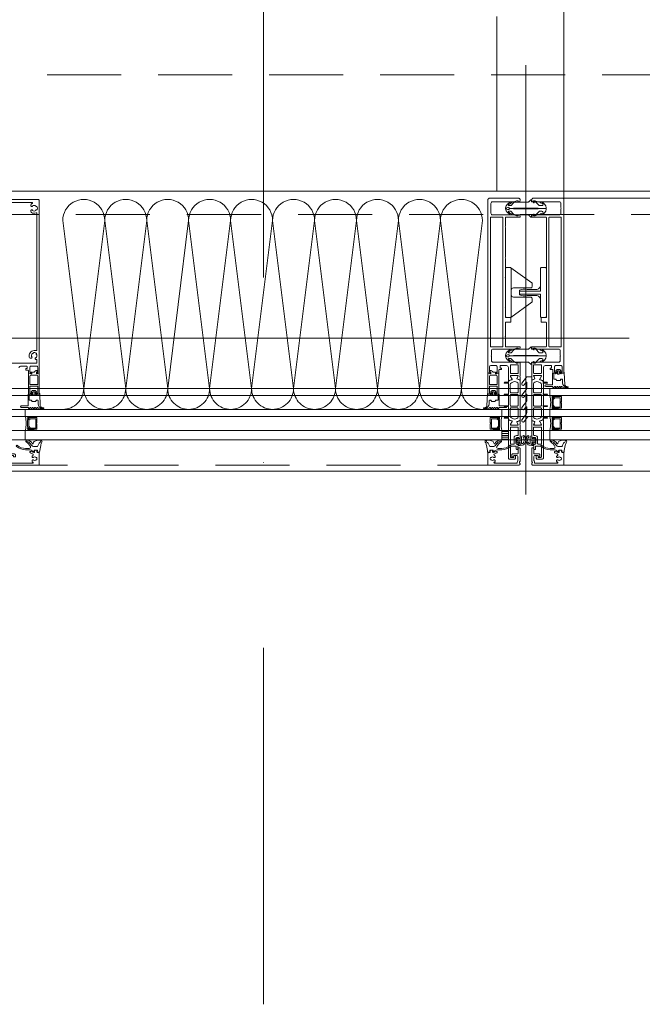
# Model space of a CAD drawing. Header units: millimetres. Extents: x 213386 to 459888, y 74252 to 208052.
# Tile 155 of 256: x 373567 to 374102, y 179735 to 180579. Entities that reach past the tile are written whole.
import ezdxf

# ---------------------------------------------------------------- set-up
doc = ezdxf.new("R2010")
doc.units = ezdxf.units.MM
for name, pattern in [('CK_Čerchovaná 50', [6, 3, -1.5, 0, -1.5]), ('ČERCHOVANÁ', [25.4, 12.7, -6.35, 0, -6.35]), ('ČÁRKOVANÁ', [19.05, 12.7, -6.35])]:
    doc.linetypes.add(name, pattern=pattern)
for name, color, linetype, lineweight in [('FASÁDA DETAILNÍ', 255, 'Continuous', 0), ('NOVA', 255, 'Continuous', 0), ('OSY', 255, 'Continuous', 0), ('TENKA', 255, 'Continuous', 0)]:
    doc.layers.add(name, color=color, linetype=linetype, lineweight=lineweight)

# ---------------------------------------------------------------- blocks, each defined once
blk = doc.blocks.new('244748_a')
blk.add_lwpolyline([(8.32, -1.69, 0.082248), (6.34, -0.9, -1.09695), (6.94, -0.1, -0.315353), (11.26, -5.15, -0.480529), (10.87, -5.64), (4.27, -5.64), (4.08, -5.45), (-16.53, -5.45), (-16.72, -5.64), (-20.43, -5.64, 0.574019), (-21.93, -4.78), (-22.99, -5.4, 0.524827), (-22.99, -5.9), (-21.93, -6.52, 0.574021), (-20.43, -5.66), (-16.72, -5.66), (-16.53, -5.85), (4.08, -5.85), (4.27, -5.66), (10.87, -5.66, -0.480529), (11.26, -6.15, -0.326229), (6.88, -11.09, -1.09695), (6.28, -10.3, 0.081457), (8.32, -9.61, 0.599203), (7.48, -8.05), (5.52, -8.05, 0.198965), (5.17, -8.2), (2.22, -11.15), (0.93, -12.01, -0.738038), (0.51, -11.62), (0.87, -11, 1), (0.35, -10.7), (0, -11.3), (-0.98, -11.3, 0.619205), (-1.45, -12.06), (-1.28, -12.43, -0.808139), (-2.04, -13.04), (-3.63, -11.44, 0.198906), (-4.34, -11.15), (-14.99, -11.15, -0.198936), (-16.76, -10.42), (-18.98, -8.2, 0.198942), (-19.33, -8.05), (-20.67, -8.05, 0.500217), (-21.09, -8.73, 0.122037), (-18.5, -10.27, -1.093735), (-19.1, -11.07, -0.240768), (-23.7, -6.07, -0.106226), (-23.7, -5.23, -0.256232), (-19, -0.13, -1.093735), (-18.4, -0.92, 0.116856), (-21.09, -2.57, 0.500217), (-20.67, -3.25), (-19.33, -3.25, 0.198942), (-18.98, -3.1), (-16.75, -0.88, -0.198936), (-14.99, -0.15), (-4.34, -0.15, 0.198907), (-3.63, 0.14), (-2.04, 1.74, -0.808139), (-1.28, 1.13), (-1.45, 0.76, 0.619205), (-0.98, 0), (0, 0), (0.35, -0.6, 1), (0.87, -0.3), (0.51, 0.32, -0.738038), (0.93, 0.71), (2.22, -0.15), (5.17, -3.1, 0.198965), (5.52, -3.25), (7.48, -3.25, 0.599203)], format="xyb", close=True)
blk = doc.blocks.new('236134_0100_s_v')
for points in [[(22.8, -23), (22.8, -5), (42, -5, 0.414214), (43, -4), (43, -1, 0.414214), (42, 0), (1, 0, 0.414214), (0, -1), (0, -4, 0.414214), (1, -5), (20.2, -5), (20.2, -23)], [(15, -5, -0.414214), (19, -9), (19, -16.57, 0.165764), (19.53, -23), (23.47, -23, 0.165764), (24, -16.57), (24, -9, -0.414214), (28, -5)]]:
    blk.add_lwpolyline(points, format="xyb")
blk = doc.blocks.new('236134_0200_s_v')
for points in [[(19.58, 5, -0.41166), (17.58, 6.98), (17.45, 22.25, 0.344217), (17.07, 22.73), (16, 23), (14, 23, 0.240828), (13.19, 22.59), (0.19, 4.59)], [(23.42, 5, 0.41166), (25.42, 6.98), (25.55, 22.25, -0.344217), (25.93, 22.73), (27, 23), (29, 23, -0.240828), (29.81, 22.59), (42.81, 4.59)]]:
    blk.add_lwpolyline(points, format="xyb")
blk.add_lwpolyline([(42, 5), (1, 5, 0.414214), (0, 4), (0, 1, 0.414214), (1, 0), (42, 0, 0.414214), (43, 1), (43, 4, 0.414214)], format="xyb", close=True)
blk = doc.blocks.new('284336')
for points in [[(-0.7, -9.6), (-10, -9.6, 0.414511), (-10.51, -10.11), (-10.51, -15.51, -1), (-11.69, -15.51), (-11.69, -9.6), (-12.69, -8.95, -0.668884), (-12.6, -8.23), (-11.99, -8.01, 0.766384), (-11.99, -7.21), (-12.6, -6.99, -0.76831), (-12.6, -6.23), (-11.99, -6.01, 0.766384), (-11.99, -5.21), (-12.6, -4.99, -0.76831), (-12.6, -4.23), (-11.99, -4.01, 0.766384), (-11.99, -3.21), (-12.6, -2.99, -0.877523), (-12.5, -2.22), (-12.1, -2.22, 0.698129), (-11.83, -1.5, -0.220231), (-12.89, 0.78), (-12.89, 3.45, -0.157143), (-12.82, 3.68), (-12.69, 3.42, -0.067482), (-12.48, 2.53, 0.393136), (-8.66, -1.02), (-6.1, -1.02, -0.414214), (-5.61, -1.51), (-5.61, -2.22, -0.267949), (-5.85, -2.65), (-6.35, -2.93, 0.267949), (-6.61, -3.38), (-6.61, -5.84, 0.267949), (-6.35, -6.29), (-5.85, -6.57, -0.267949), (-5.61, -7), (-5.61, -8.11, 0.414215), (-5.1, -8.62), (-0.41, -8.62), (-0.41, -9.31, -0.414212), (-0.7, -9.6)], [(-0.41, 0), (-0.41, -2, 0.990243), (-0.4, -3.02), (0.9, -3.02, 0.414214), (1.21, -2.71), (1.21, -2.61, -0.668123), (1.71, -2.4), (2.75, -3.45, -0.199004), (2.89, -3.79), (2.89, -5.43, -0.199038), (2.75, -5.77), (1.71, -6.82, -0.668191), (1.21, -6.61), (1.21, -6.51, 0.414214), (0.9, -6.2), (-0.4, -6.2, 0.990269), (-0.41, -7.22), (-0.41, -8.6), (-5.1, -8.6, -0.414215), (-5.59, -8.11), (-5.59, -7, 0.267949), (-5.84, -6.56), (-6.34, -6.27, -0.267949), (-6.59, -5.84), (-6.59, -3.38, -0.267949), (-6.34, -2.95), (-5.84, -2.66, 0.267949), (-5.59, -2.22), (-5.59, -1.51, 0.414214), (-6.1, -1), (-8.66, -1, -0.393156), (-12.46, 2.53, 0.067572), (-12.67, 3.43), (-12.8, 3.7, -0.637545), (-12.12, 3.53), (-11.92, 2.53, 0.344315), (-10.06, 0.91), (0, 0.38, -0.406913), (0.39, 0), (-0.41, 0)], [(1.7, -4.31, 0.414235), (1.2, -3.81), (-0.7, -3.81, 0.414214), (-1.2, -4.31), (-1.2, -4.91, 0.414214), (-0.7, -5.41), (1.2, -5.41, 0.414235), (1.7, -4.91), (1.7, -4.31)]]:
    blk.add_lwpolyline(points, format="xyb", close=True)
blk = doc.blocks.new('nesystémový nástavec 18')
for p, q in [((-18, 6.8), (-18, 8.8)), ((-17.5, 9.3), (-15.36, 9.3)), ((-15.36, 9.3), (0, 9.3)), ((0, 9.3), (0, 7.8)), ((-18, 0.5), (-18, 1.8)), ((-17, 6.3), (-17.5, 6.3)), ((-17.5, 2.3), (-17, 2.3)), ((-1.8, 0), (-17.5, 0)), ((-11, 8), (-17, 8)), ((-17, 8), (-17, 6.3)), ((-17, 2.3), (-17, 1.3)), ((-17, 1.3), (-11, 1.3)), ((-11, 1.3), (-11, 8)), ((-2.8, 8), (-9.7, 8)), ((-9.7, 1.3), (-9.7, 8)), ((-9.7, 1.3), (-2.8, 1.3)), ((-1.8, 2.3), (-1.8, 7)), ((0, 0), (-1.8, 0)), ((-0.5, 7.3), (-0.5, 6.8)), ((-0.4, 2.23), (-0.5, 2.04)), ((-0.5, 2.04), (-0.5, 2)), ((0, 6.3), (0.55, 6.3)), ((1.2, 2.44), (0, 2.44)), ((0, 1.5), (0, 0)), ((0.55, 6.3), (0.95, 5.9)), ((0.95, 5.9), (0.95, 4.8)), ((0.95, 4.8), (0.95, 4.14)), ((0.95, 4.14), (1.2, 4.14)), ((1.2, 1.85), (1.2, 2.44)), ((1.4, 3.94), (1.4, 3.84)), ((1.6, 3.64), (1.6, 3.64)), ((1.8, 1.37), (1.7, 1.35)), ((2.25, 1.63), (1.8, 1.37)), ((2.4, 2.84), (2.4, 1.89))]:
    blk.add_line(p, q)
for centre, radius, start, end in [((-17.5, 8.8), 0.5, 90, 180), ((-15.36, 9.8), 0.5, 270, 270.08399), ((-17.5, 6.8), 0.5, 180.0012, 269.9988), ((-17.5, 1.8), 0.5, 89.99896, 180.00017), ((-17.5, 0.5), 0.5, 180, 270.00001), ((-2.8, 7), 1, 0, 90), ((-2.8, 2.3), 1, 270, 0), ((0, 7.3), 0.5, 89.99553, 180.00709), ((0, 6.8), 0.5, 179.9949, 270.00597), ((0, 2), 0.5, 179.97164, 270.03273), ((0, 1.94), 0.5, 89.99745, 144.0007), ((0.75, 4.8), 0.2, 359.96561, 0.03439), ((1.2, 3.94), 0.2, 359.97072, 90.02491), ((1.7, 1.85), 0.5, 179.99915, 269.99998), ((1.6, 3.84), 0.2, 179.97371, 270.03503), ((1.6, 2.84), 0.8, 0.00648, 89.99188), ((2.1, 1.89), 0.3, 299.98153, 0.0183)]:
    blk.add_arc(centre, radius, start, end)
blk = doc.blocks.new('433270')
blk.add_lwpolyline([(1, 0, 0.414364), (0, -1), (0, -1.4, 0.255924), (0.23, -1.83, -0.547723), (0.23, -3.17, 0.255924), (0, -3.6), (0, -14.6, 0.414214), (0.3, -14.9), (1.2, -14.9, 0.414214), (1.7, -14.4), (1.7, -10.3, -0.414214), (2, -10), (6, -10, 0.414248), (7, -9), (7, -7.7, 0.414179), (6.5, -7.2), (5.7, -7.2, 0.414232), (5.4, -7.5), (5.4, -8.2, -0.414198), (5.1, -8.5), (2.8, -8.5, -0.414204), (1.8, -7.5), (1.8, -4.49, -0.147432), (1.97, -3.94, 0.147461), (2.4, -2.5), (2.4, -2.3, -0.414214), (2.9, -1.8), (21.87, -1.8, -0.668178), (22.22, -2.65), (22.16, -2.72, 1), (21.59, -3.29), (21.52, -3.35, 0.198912), (21.38, -3.71), (21.38, -4.05, 0.414214), (22.08, -4.75), (22.38, -4.75, 0.576988), (22.64, -4.3, -0.311246), (24.56, -4.3, 0.576988), (24.82, -4.75), (25.3, -4.75, -0.260065), (25.3, -6.65), (24.82, -6.65, 0.576988), (24.56, -7.1, -0.311246), (22.64, -7.1, 0.576988), (22.38, -6.65), (22.08, -6.65, 0.414214), (21.38, -7.35), (21.38, -7.61, 0.267949), (21.63, -8.04), (21.89, -8.2, -0.637047), (21.73, -10), (19.83, -10.7, 0.315299), (19.5, -11.17), (19.5, -11.49, 0.520567), (20.17, -11.96), (22.83, -10.99, -0.520567), (23.5, -11.46), (23.5, -12.5, 0.414062), (24, -13), (25, -13, 0.414186), (25.5, -12.5), (25.5, -11.5, -0.414182), (26, -11), (27, -11, 0.414214), (27.5, -10.5), (27.5, -0.5, 0.414214), (27, 0), (1, 0)], format="xyb", close=True)
blk = doc.blocks.new('284325')
for points in [[(0.84, -5.23, -0.560316), (0.94, -4.73), (1.94, -4.36, 0.3153), (2.14, -4.08), (2.14, -1.89, 0.451558), (1.8, -1.59), (0.9, -1.7, -0.399586), (0.57, -1.46), (0.3, -0.07, -0.415977), (0.53, 0.29, 0.024107), (6.15, 1.24, 0.076636), (8.99, 2.34, -0.577615), (10.79, 1.3), (10.02, 1.37, 0.283171), (9.08, 0.9, -0.168429), (7.07, -0.74), (5.9, -1.16, 0.315302), (5.24, -2.1), (5.24, -4.21, 0.269719), (6.76, -6.82, -0.194797), (10.18, -11.53, -0.342663), (9.17, -11.17, 0.119207), (5.43, -7.59, 0.578571), (3.63, -8.62), (3.63, -11.77, 0.176415), (6.16, -18.72, -1), (5.24, -19.49, -0.176415), (2.43, -11.77), (2.43, -8.89, 0.208286), (0.84, -5.23)], [(8.95, -6.65), (10.32, -8.78, -0.134555), (10.79, -10.63, -0.339795), (10.19, -11.53, 0.194788), (6.76, -6.81, -0.269736), (5.25, -4.21), (5.25, -2.1, -0.315302), (5.9, -1.17), (7.07, -0.74, 0.168429), (9.09, 0.89, -0.283167), (10.01, 1.36), (10.79, 1.29), (10.79, -0.74, -0.070852), (10.71, -1.3), (9.95, -3.93, -0.241839), (9.08, -4.83), (7.93, -5.22, 0.836024), (8.08, -6.19), (8.11, -6.19, -0.255349), (8.95, -6.65)]]:
    blk.add_lwpolyline(points, format="xyb", close=True)
blk = doc.blocks.new('*U4004')
for points in [[(0, 0, 0.414243), (0.1, 0.1), (0, 0.9, -1.0001), (0.2, 0.9), (0.1, 0.1, 0.414228), (0.2, 0, 0.414228)], [(0.2, 0, 0.414243), (0.3, 0.1), (0.2, 0.9, -1.0001), (0.4, 0.9), (0.3, 0.1, 0.414228), (0.4, 0, 0.414228)], [(0.4, 0, 0.414243), (0.5, 0.1), (0.4, 0.9, -1.0001), (0.6, 0.9), (0.5, 0.1, 0.414228), (0.6, 0, 0.414228)], [(0.6, 0, 0.414243), (0.7, 0.1), (0.6, 0.9, -1.0001), (0.8, 0.9), (0.7, 0.1, 0.414228), (0.8, 0, 0.414228)], [(0.8, 0, 0.414243), (0.9, 0.1), (0.8, 0.9, -1.0001), (1, 0.9), (0.9, 0.1, 0.414228), (1, 0, 0.414228)], [(1, 0, 0.414243), (1.1, 0.1), (1, 0.9, -1.0001), (1.2, 0.9), (1.1, 0.1, 0.414228), (1.2, 0, 0.414228)], [(1.2, 0, 0.414243), (1.3, 0.1), (1.2, 0.9, -1.0001), (1.4, 0.9), (1.3, 0.1, 0.414228), (1.4, 0, 0.414228)], [(1.4, 0, 0.414243), (1.5, 0.1), (1.4, 0.9, -1.0001), (1.6, 0.9), (1.5, 0.1, 0.414228), (1.6, 0, 0.414228)], [(1.6, 0, 0.414243), (1.7, 0.1), (1.6, 0.9, -1.0001), (1.8, 0.9), (1.7, 0.1, 0.414228), (1.8, 0, 0.414228)], [(1.8, 0, 0.414243), (1.9, 0.1), (1.8001, 0.9, -1.0001), (2, 0.9), (1.9001, 0.1, 0.414228), (2, 0, 0.414228)]]:
    blk.add_lwpolyline(points, format="xyb")
blk = doc.blocks.new('288126')
for points in [[(-16.5, 0), (16.5, 0)], [(-21.36, -6.34), (-17.8, -3.69)], [(-14.71, -4.5), (-19.87, -8.34)], [(-17, -2.08), (-17, -0.5)], [(-8.83, -4.3), (-14.11, -4.3)], [(-10.96, -6.34), (-8.71, -4.66)], [(-4.31, -4.5), (-9.47, -8.34)], [(1.81, -4.3), (-3.71, -4.3)], [(-0.35, -6.36), (1.93, -4.66)], [(6.33, -4.5), (1.14, -8.37)], [(12.21, -4.3), (6.93, -4.3)], [(10.05, -6.36), (12.33, -4.66)], [(16.6, -4.6), (11.54, -8.37)], [(17, -0.5), (17, -3.8)]]:
    blk.add_lwpolyline(points)
for centre, radius, start, end in [((16.5, -0.5), 0.5, 0, 90), ((-20.61, -7.34), 1.25, 126.70591, 306.70591), ((-16.5, -0.5), 0.5, 90, 180), ((-10.21, -7.34), 1.25, 126.70591, 306.70591), ((0.4, -7.37), 1.25, 126.70591, 306.70591), ((10.8, -7.37), 1.25, 126.70591, 306.70591), ((16, -3.8), 1, 306.70591, 0)]:
    blk.add_arc(centre, radius, start, end)
at = {"extrusion": (0, 0, -1)}
for centre, radius, start, end in [((19, -2.08), 2, 180, 233.29409), ((14.11, -5.3), 1, 53.29409, 90), ((8.83, -4.5), 0.2, 90, 233.29409), ((3.71, -5.3), 1, 53.29409, 90), ((-1.81, -4.5), 0.2, 90, 233.29409), ((-6.93, -5.3), 1, 53.29409, 90), ((-12.21, -4.5), 0.2, 90, 233.29409)]:
    blk.add_arc(centre, radius, start, end, dxfattribs=at)
blk = doc.blocks.new('246426')
for points in [[(-1.84, 0.64), (-2.86, -0.38, 0.198926), (-3.15, -1.09), (-3.15, -2.31, 0.198926), (-2.86, -3.02), (-1.84, -4.04, 0.637051), (-1.5, -3.92), (-1.45, -3.4), (-0.3, -3.4, -0.41484), (0, -3.7), (0, -5.19, 0.414232), (0.5, -5.69), (2.14, -5.69, 0.071862), (2.2, -5.68, 0.157876), (3.73, -4.64, 0.360336), (3.48, 2.39, 0.964062), (2.54, 1.48, -0.403385), (2.25, -4.34, -0.190964), (2.11, -4.39), (1.7, -4.39, -0.414214), (1.2, -3.89), (1.2, 1.31, 0.414201), (0.2, 2.31), (0, 2.31), (0, 0.3, -0.414214), (-0.3, 0), (-1.45, 0), (-1.5, 0.52, 0.637051), (-1.84, 0.64)], [(-2.25, -1.4, -0.414214), (-1.85, -1), (-0.4, -1, -0.414214), (0, -1.4), (0, -2, -0.414214), (-0.4, -2.4), (-1.85, -2.4, -0.414214), (-2.25, -2), (-2.25, -1.4)]]:
    blk.add_lwpolyline(points, format="xyb", close=True)
blk = doc.blocks.new('A$C29162560')
at = {"layer": 'FASÁDA DETAILNÍ'}
h = blk.add_hatch(dxfattribs=at)
h.set_pattern_fill('ANSI31', color=256, scale=0.5, angle=495)
h.set_pattern_definition([(180, (-10309.9213, -65825.357), (-7e-16, -1.5875), [])])
h.paths.add_polyline_path([(4.5, -21705), (10, -21705), (10, -21713), (4.5, -21713)])
for p, q in [((25, -21759.95), (25, -21391.71)), ((2893.5, -21506), (56.5, -21506)), ((4207, -21669), (-935, -21669)), ((-935, -21675), (4220.04, -21675)), ((45.5, -21669), (45.5, -21675)), ((4220.04, -21687), (-935, -21687)), ((-935, -21693), (4220.04, -21693)), ((4.5, -21687), (-404.5, -21687)), ((-404.5, -21687), (-404.5, -21693)), ((-404.5, -21693), (4.5, -21693)), ((4.5, -21687), (4.5, -21693)), ((45.5, -21687), (45.5, -21693)), ((4220.04, -21705), (-935, -21705)), ((4.5, -21705), (-404.5, -21705)), ((-404.5, -21705), (-404.5, -21713)), ((4.5, -21713), (4.5, -21705)), ((45.5, -21705), (45.5, -21713)), ((-935, -21713), (4207, -21713)), ((-404.5, -21713), (4.5, -21713))]:
    blk.add_line(p, q, dxfattribs=at)
for points in [[(25640, -21740), (-940, -21740), (-940, 1940), (25640, 1940)], [(25400, -21500), (-700, -21500), (-700, 1700), (25400, 1700)], [(55.5, -21676), (49.5, -21676), (47.5, -21678), (47.5, -21684), (49.5, -21686), (55.5, -21686), (55.5, -21681.5), (55, -21681.5), (55, -21680.5), (55.5, -21680.5)], [(54.5, -21685), (54.5, -21677), (49.91, -21677), (48.5, -21678.41), (48.5, -21683.45), (49.91, -21685)], [(-394.5, -21694), (-400.5, -21694), (-402.5, -21696), (-402.5, -21702), (-400.5, -21704), (-394.5, -21704), (-394.5, -21699.5), (-395, -21699.5), (-395, -21698.5), (-394.5, -21698.5)], [(-395.5, -21703), (-395.5, -21695), (-400.09, -21695), (-401.5, -21696.41), (-401.5, -21701.45), (-400.09, -21703)], [(-5.5, -21694), (0.5, -21694), (2.5, -21696), (2.5, -21702), (0.5, -21704), (-5.5, -21704), (-5.5, -21699.5), (-5, -21699.5), (-5, -21698.5), (-5.5, -21698.5)], [(-4.5, -21703), (-4.5, -21695), (0.09, -21695), (1.5, -21696.41), (1.5, -21701.45), (0.09, -21703)], [(55.5, -21694), (49.5, -21694), (47.5, -21696), (47.5, -21702), (49.5, -21704), (55.5, -21704), (55.5, -21699.5), (55, -21699.5), (55, -21698.5), (55.5, -21698.5)], [(54.5, -21703), (54.5, -21695), (49.91, -21695), (48.5, -21696.41), (48.5, -21701.45), (49.91, -21703)], [(4.5, -21713), (10, -21713), (10, -21705), (4.5, -21705)]]:
    blk.add_lwpolyline(points, close=True, dxfattribs=at)
at = {"layer": 'FASÁDA DETAILNÍ', "linetype": 'ČÁRKOVANÁ', "ltscale": 5}
for points in [[(25635, -21735), (-935, -21735), (-935, 1935), (25635, 1935)], [(25420, -21520), (-720, -21520), (-720, 1720), (25420, 1720)], [(25300, -21400), (-600, -21400), (-600, 1600), (25300, 1600)]]:
    blk.add_lwpolyline(points, close=True, dxfattribs=at)
at = {"layer": 'FASÁDA DETAILNÍ'}
blk.add_lwpolyline([(113.5, -21626), (-706, -21626), (-706, -19756.5)], dxfattribs=at)
for points in [[(-456.5, -21507), (-393.5, -21507, -0.414214), (-392.5, -21508), (-392.5, -21508), (-392.5, -21655.5, -0.414214), (-393, -21656), (-394.3, -21656, -0.41422), (-394.8, -21655.5), (-394.8, -21655), (-393.8, -21655), (-393.8, -21651, 0.414214), (-394.8, -21650), (-397.85, -21650), (-399.5, -21650, 0.414214), (-400.5, -21651), (-400.5, -21654.5, 0.414214), (-400, -21655), (-398.8, -21655), (-398.8, -21655.5, -0.414201), (-399.3, -21656), (-401.3, -21656, -0.414214), (-401.8, -21655.5), (-401.8, -21653.9, 0.414214), (-402.3, -21653.4), (-404.1, -21653.4), (-404.1, -21652.1), (-402.9, -21652.1), (-402.9, -21650.5, 0.414214), (-403.4, -21650), (-408.5, -21650, 0.414214), (-410, -21651.5)], [(-455, -21647.5), (-395, -21647.5, 0.414214), (-394.5, -21647), (-394.5, -21644.85, 0.38517), (-394.94, -21644.36), (-395.01, -21644.35, -0.503642), (-396, -21643.1), (-395.97, -21643, -0.64518), (-395.43, -21642.91, 0.341732), (-394.67, -21640.07, -0.64518), (-395.09, -21639.73), (-395, -21639.37, 0.298217), (-395.17, -21638.85, 0.208712), (-397.29, -21638.28, 0.298217), (-397.7, -21638.65), (-397.8, -21639, -0.64518), (-398.34, -21639.09, 0.341732), (-399.1, -21641.93, -0.64518), (-398.67, -21642.27), (-398.7, -21642.38, -0.414214), (-399.92, -21643.08), (-400.39, -21642.96, -0.258874), (-401.09, -21642.28, -0.503608), (-396.88, -21636.6), (-395, -21636.6, 0.41409), (-394.5, -21636.1), (-394.5, -21519.02, 0.534977), (-395.19, -21518.55, -0.242613), (-399.21, -21518.22), (-399.21, -21518.22, -0.258777), (-399.68, -21517.38), (-399.68, -21516.89, -0.414214), (-398.68, -21515.89), (-398.58, -21515.89, -0.64518), (-398.35, -21516.39, 0.341732), (-395.41, -21516.39, -0.64518), (-395.19, -21515.89), (-394.82, -21515.89, 0.298217), (-394.36, -21515.59, 0.208712), (-394.36, -21513.39, 0.298217), (-394.82, -21513.09), (-395.19, -21513.09, -0.64518), (-395.41, -21512.59, 0.341732), (-398.35, -21512.59, -0.64518), (-398.58, -21513.09), (-398.68, -21513.09, -0.414214), (-399.68, -21512.09), (-399.68, -21511.61, -0.258777), (-399.21, -21510.76, -0.037775), (-398.62, -21510.45, 0.814764), (-398.82, -21509.49), (-451.18, -21509.49, 0.814764)]]:
    blk.add_lwpolyline(points, format="xyb", dxfattribs=at)
for points in [[(-7.5, -21507), (-7.5, -21655.5, 0.414214), (-7, -21656), (-5.7, -21656, 0.41422), (-5.2, -21655.5), (-5.2, -21655), (-6.2, -21655), (-6.2, -21650.5, -0.414214), (-5.2, -21649.5), (-0.5, -21649.5, -0.414214), (0.5, -21650.5), (0.5, -21655), (-1.2, -21655), (-1.2, -21655.5, 0.414201), (-0.7, -21656), (1.3, -21656, 0.414214), (1.8, -21655.5), (1.8, -21653.36, -0.414214), (2.3, -21652.86), (4.1, -21652.86), (4.1, -21651.61), (2.9, -21651.61), (2.9, -21649.8, -0.414214), (3.2, -21649.5), (8.5, -21649.5, -0.414167), (10, -21651), (10, -21658), (10, -21662.1, 0.57735), (10.6, -21662.44), (11.46, -21661.95), (12.96, -21661.52, 0.488701), (13.13, -21661.08), (11.7, -21658.61), (11.7, -21658.19, -0.432566), (11.9, -21658), (18.2, -21658, -0.548397), (18.39, -21658.28), (17.32, -21660.66, 0.425336), (17.43, -21660.93), (19.45, -21661.75, 0.531563), (20, -21661.38), (20, -21659.31, 0.231306), (19.89, -21659.07, -0.306185), (19.78, -21658.76), (20, -21658), (20, -21647.49, 0.414214), (19, -21646.49), (18.5, -21646.49), (18.5, -21647.29), (17, -21647.29), (15.86, -21646.63, 0.13165), (15.36, -21646.5), (-3.01, -21646.5, -0.414214), (-4.51, -21645), (-4.51, -21641.5, -0.399985), (-4.51, -21640.5), (-4.51, -21636.8, -0.414214), (-3.01, -21635.3), (15.36, -21635.3, 0.13165), (15.86, -21635.17), (17, -21634.51), (18.5, -21634.51), (18.5, -21635.31), (19, -21635.31, 0.414214), (20, -21634.31), (20, -21633.8, 0.414214), (19.5, -21633.3), (7.9, -21633.3, -0.414214), (7.4, -21632.8), (7.4, -21625.4, -0.399985), (7.4, -21624.4), (7.4, -21612.8, -0.414214), (7.9, -21612.3), (11.5, -21612.3, 0.414214), (12, -21611.8), (12, -21608.8, 0.414214), (11.5, -21608.3), (7.9, -21608.3, -0.414214), (7.4, -21607.8), (7.4, -21600.5, -0.38324), (7.4, -21599.5), (7.4, -21574, -0.38324), (7.4, -21573), (7.4, -21557.5, -0.38324), (7.4, -21556.5), (7.4, -21531, -0.38324), (7.4, -21530), (7.4, -21522.7, -0.414214), (7.9, -21522.2), (19.5, -21522.2, 0.414214), (20, -21521.7), (20, -21521.2, 0.414214), (19, -21520.2), (18.5, -21520.2), (18.5, -21521), (17, -21521), (15.85, -21520.33, 0.116937), (15.35, -21520.2), (-3.51, -21520.2, -0.414232), (-5.01, -21518.7), (-5.01, -21514.99, -0.399985), (-5.01, -21513.99), (-5.01, -21510.5, -0.414232), (-3.51, -21509), (15.35, -21509, 0.116937), (15.85, -21508.87), (17, -21508.2), (18.5, -21508.2), (18.5, -21509), (19, -21509, 0.414214), (20, -21508), (20, -21507, 0.414214), (19, -21506), (-6.5, -21506, 0.414214), (-7.5, -21507)], [(57.5, -21507), (57.5, -21655.5, -0.414214), (57, -21656), (55.7, -21656, -0.41422), (55.2, -21655.5), (55.2, -21655), (56.2, -21655), (56.2, -21650.5, 0.414214), (55.2, -21649.5), (50.5, -21649.5, 0.414214), (49.5, -21650.5), (49.5, -21655), (51.2, -21655), (51.2, -21655.5, -0.414201), (50.7, -21656), (48.7, -21656, -0.414214), (48.2, -21655.5), (48.2, -21653.36, 0.414214), (47.7, -21652.86), (45.9, -21652.86), (45.9, -21651.61), (47.1, -21651.61), (47.1, -21649.8, 0.414214), (46.8, -21649.5), (41.5, -21649.5, 0.414167), (40, -21651), (40, -21658), (40, -21662.1, -0.57735), (39.4, -21662.44), (38.54, -21661.95), (37.04, -21661.52, -0.488701), (36.87, -21661.08), (38.3, -21658.61), (38.3, -21658.19, 0.432566), (38.1, -21658), (31.8, -21658, 0.548397), (31.61, -21658.28), (32.68, -21660.66, -0.425336), (32.57, -21660.93), (30.55, -21661.75, -0.531563), (30, -21661.38), (30, -21659.31, -0.231306), (30.11, -21659.07, 0.306185), (30.22, -21658.76), (30, -21658), (30, -21647.49, -0.414214), (31, -21646.49), (31.5, -21646.49), (31.5, -21647.29), (33, -21647.29), (34.14, -21646.63, -0.13165), (34.64, -21646.5), (53.01, -21646.5, 0.414214), (54.51, -21645), (54.51, -21641.5, 0.399985), (54.51, -21640.5), (54.51, -21636.8, 0.414214), (53.01, -21635.3), (34.64, -21635.3, -0.13165), (34.14, -21635.17), (33, -21634.51), (31.5, -21634.51), (31.5, -21635.31), (31, -21635.31, -0.414214), (30, -21634.31), (30, -21633.8, -0.414214), (30.5, -21633.3), (42.1, -21633.3, 0.414214), (42.6, -21632.8), (42.6, -21625.4, 0.399985), (42.6, -21624.4), (42.6, -21612.8, 0.414214), (42.1, -21612.3), (38.5, -21612.3, -0.414214), (38, -21611.8), (38, -21608.8, -0.414214), (38.5, -21608.3), (42.1, -21608.3, 0.414214), (42.6, -21607.8), (42.6, -21600.5, 0.38324), (42.6, -21599.5), (42.6, -21574, 0.38324), (42.6, -21573), (42.6, -21557.5, 0.38324), (42.6, -21556.5), (42.6, -21531, 0.38324), (42.6, -21530), (42.6, -21522.7, 0.414214), (42.1, -21522.2), (30.5, -21522.2, -0.414214), (30, -21521.7), (30, -21521.2, -0.414214), (31, -21520.2), (31.5, -21520.2), (31.5, -21521), (33, -21521), (34.15, -21520.33, -0.116937), (34.65, -21520.2), (53.51, -21520.2, 0.414232), (55.01, -21518.7), (55.01, -21514.99, 0.399985), (55.01, -21513.99), (55.01, -21510.5, 0.414232), (53.51, -21509), (34.65, -21509, -0.116937), (34.15, -21508.87), (33, -21508.2), (31.5, -21508.2), (31.5, -21509), (31, -21509, -0.414214), (30, -21508), (30, -21507, -0.414214), (31, -21506), (56.5, -21506, -0.414214), (57.5, -21507)], [(-5.4, -21632.8), (-5.4, -21522.7, -0.414214), (-4.9, -21522.2), (4.8, -21522.2, -0.414214), (5.3, -21522.7), (5.3, -21632.8, -0.414214), (4.8, -21633.3), (-4.9, -21633.3, -0.414214), (-5.4, -21632.8)], [(55.4, -21632.8), (55.4, -21522.7, 0.414214), (54.9, -21522.2), (45.2, -21522.2, 0.414214), (44.7, -21522.7), (44.7, -21632.8, 0.414214), (45.2, -21633.3), (54.9, -21633.3, 0.414214), (55.4, -21632.8)], [(17.9, -21648.7, -0.414214), (18.4, -21649.2), (18.4, -21655.7, -0.414214), (17.9, -21656.2), (12.2, -21656.2, -0.414214), (11.7, -21655.7), (11.7, -21649.2, -0.414214), (12.2, -21648.7), (17.9, -21648.7)], [(32.1, -21648.7, 0.414214), (31.6, -21649.2), (31.6, -21655.7, 0.414214), (32.1, -21656.2), (37.8, -21656.2, 0.414214), (38.3, -21655.7), (38.3, -21649.2, 0.414214), (37.8, -21648.7), (32.1, -21648.7)], [(20, -21662.34), (20, -21674.25), (20, -21696.16, -0.305837), (19.69, -21696.62), (17.4, -21697.55, 0.425336), (17.29, -21697.81), (18.01, -21699.43, -0.543753), (17.32, -21700.49), (12.42, -21700.49, -0.578182), (11.9, -21699.59), (13.16, -21697.4, 0.488505), (12.99, -21696.96), (11.47, -21696.52), (10.15, -21695.76, -0.282478), (10, -21695.49), (10, -21695.04, 1.447009), (9.87, -21694.69), (6.9, -21694.69, -1), (6.9, -21693.89), (9.87, -21693.89, 1.447009), (10, -21693.54), (10, -21685, 1.447009), (9.87, -21684.65), (6.9, -21684.65, -1), (6.9, -21683.85), (9.87, -21683.85, 1.447009), (10, -21683.5), (10, -21675, 1.447009), (9.87, -21674.65), (6.9, -21674.65, -1), (6.9, -21673.85), (9.87, -21673.85, 1.447009), (10, -21673.5), (10, -21664.96, 1.447009), (9.87, -21664.61), (6.9, -21664.61, -1), (6.9, -21663.81), (9.87, -21663.81, 1.447009), (10, -21663.46), (10, -21663.01, -0.282478), (10.15, -21662.74), (11.47, -21661.98), (12.99, -21661.54, 0.488505), (13.16, -21661.1), (11.9, -21658.91, -0.578182), (12.42, -21658.01), (17.32, -21658.01, -0.543753), (18.01, -21659.07), (17.29, -21660.69, 0.425336), (17.4, -21660.95), (19.69, -21661.88, -0.305837), (20, -21662.34)], [(30, -21662.34), (30, -21674.25), (30, -21696.16, 0.305837), (30.31, -21696.62), (32.6, -21697.55, -0.425336), (32.71, -21697.81), (31.99, -21699.43, 0.543753), (32.68, -21700.49), (37.58, -21700.49, 0.578182), (38.1, -21699.59), (36.84, -21697.4, -0.488505), (37.01, -21696.96), (38.53, -21696.52), (39.85, -21695.76, 0.282478), (40, -21695.49), (40, -21695.04, -1.447009), (40.13, -21694.69), (43.1, -21694.69, 1), (43.1, -21693.89), (40.13, -21693.89, -1.447009), (40, -21693.54), (40, -21685, -1.447009), (40.13, -21684.65), (43.1, -21684.65, 1), (43.1, -21683.85), (40.13, -21683.85, -1.447009), (40, -21683.5), (40, -21675, -1.447009), (40.13, -21674.65), (43.1, -21674.65, 1), (43.1, -21673.85), (40.13, -21673.85, -1.447009), (40, -21673.5), (40, -21664.96, -1.447009), (40.13, -21664.61), (43.1, -21664.61, 1), (43.1, -21663.81), (40.13, -21663.81, -1.447009), (40, -21663.46), (40, -21663.01, 0.282478), (39.85, -21662.74), (38.53, -21661.98), (37.01, -21661.54, -0.488505), (36.84, -21661.1), (38.1, -21658.91, 0.578182), (37.58, -21658.01), (32.68, -21658.01, 0.543753), (31.99, -21659.07), (32.71, -21660.69, -0.425336), (32.6, -21660.95), (30.31, -21661.88, 0.305837), (30, -21662.34)], [(18.4, -21671.95), (18.4, -21665.05, 0.324916), (17.36, -21663.62), (16.51, -21663.35, 0.176429), (14.46, -21663.42), (12.54, -21664.2, 0.305619), (11.6, -21665.59), (11.6, -21671.95, 0.414218), (12.6, -21672.95), (17.4, -21672.95, 0.414218), (18.4, -21671.95)], [(31.6, -21671.95), (31.6, -21665.05, -0.324916), (32.64, -21663.62), (33.49, -21663.35, -0.176429), (35.54, -21663.42), (37.46, -21664.2, -0.305619), (38.4, -21665.59), (38.4, -21671.95, -0.414218), (37.4, -21672.95), (32.6, -21672.95, -0.414218), (31.6, -21671.95)], [(18.4, -21683.25), (18.4, -21675.25, 0.414214), (17.4, -21674.25), (12.6, -21674.25, 0.414214), (11.6, -21675.25), (11.6, -21683.25, 0.414214), (12.6, -21684.25), (17.4, -21684.25, 0.414214), (18.4, -21683.25)], [(31.6, -21683.25), (31.6, -21675.25, -0.414214), (32.6, -21674.25), (37.4, -21674.25, -0.414214), (38.4, -21675.25), (38.4, -21683.25, -0.414214), (37.4, -21684.25), (32.6, -21684.25, -0.414214), (31.6, -21683.25)], [(18.4, -21693.45), (18.4, -21686.55, 0.414218), (17.4, -21685.55), (12.6, -21685.55, 0.414218), (11.6, -21686.55), (11.6, -21692.91, 0.305619), (12.54, -21694.3), (14.46, -21695.08, 0.176429), (16.51, -21695.15), (17.36, -21694.88, 0.324916), (18.4, -21693.45)], [(31.6, -21693.45), (31.6, -21686.55, -0.414218), (32.6, -21685.55), (37.4, -21685.55, -0.414218), (38.4, -21686.55), (38.4, -21692.91, -0.305619), (37.46, -21694.3), (35.54, -21695.08, -0.176429), (33.49, -21695.15), (32.64, -21694.88, -0.324916), (31.6, -21693.45)], [(20, -21700.5), (20, -21711.5, -0.414426), (19.5, -21712), (19.01, -21712), (19.01, -21711), (17.51, -21711, 0.414214), (16.51, -21712), (16.51, -21713.5, 0.399985), (16.51, -21714.5), (16.51, -21716, 0.414214), (17.51, -21717), (19, -21717), (19, -21716), (19.5, -21716, -0.414456), (20, -21716.5), (20, -21717.8, -0.413971), (19.7, -21718.1), (18.5, -21718.1, 0.414214), (18.2, -21718.4), (18.2, -21721.4), (17.2, -21721.4, -0.414214), (16.7, -21720.9), (16.7, -21719, 0.414214), (16.2, -21718.5), (12.7, -21718.5, 0.414206), (11.7, -21719.5), (11.7, -21727.8, 0.414206), (12.2, -21728.3), (14.1, -21728.3, 0.414219), (14.6, -21727.8), (14.6, -21727, -0.414214), (15.1, -21726.5), (15.6, -21726.5, -0.414214), (16.1, -21727), (16.1, -21728.8, -0.414214), (15.1, -21729.8), (11, -21729.8, -0.414214), (10, -21728.8), (10, -21700.5), (10, -21696.4, -0.57735), (10.6, -21696.05), (11.46, -21696.55), (12.96, -21696.98, -0.488701), (13.13, -21697.42), (11.7, -21699.88), (11.7, -21700.31, 0.432566), (11.9, -21700.5), (18.2, -21700.5, 0.548397), (18.39, -21700.22), (17.32, -21697.83, -0.425336), (17.43, -21697.57), (19.45, -21696.75, -0.531563), (20, -21697.12), (20, -21699.19, -0.231306), (19.89, -21699.42, 0.306185), (19.78, -21699.74), (20, -21700.5)], [(30, -21700.5), (30, -21711.5, 0.414426), (30.5, -21712), (30.99, -21712), (30.99, -21711), (32.49, -21711, -0.414214), (33.49, -21712), (33.49, -21713.5, -0.399985), (33.49, -21714.5), (33.49, -21716, -0.414214), (32.49, -21717), (31, -21717), (31, -21716), (30.5, -21716, 0.414456), (30, -21716.5), (30, -21717.8, 0.413971), (30.3, -21718.1), (31.5, -21718.1, -0.414214), (31.8, -21718.4), (31.8, -21721.4), (32.8, -21721.4, 0.414214), (33.3, -21720.9), (33.3, -21719, -0.414214), (33.8, -21718.5), (37.3, -21718.5, -0.414206), (38.3, -21719.5), (38.3, -21727.8, -0.414206), (37.8, -21728.3), (35.9, -21728.3, -0.414219), (35.4, -21727.8), (35.4, -21727, 0.414214), (34.9, -21726.5), (34.4, -21726.5, 0.414214), (33.9, -21727), (33.9, -21728.8, 0.414214), (34.9, -21729.8), (39, -21729.8, 0.414214), (40, -21728.8), (40, -21700.5), (40, -21696.4, 0.57735), (39.4, -21696.05), (38.54, -21696.55), (37.04, -21696.98, 0.488701), (36.87, -21697.42), (38.3, -21699.88), (38.3, -21700.31, -0.432566), (38.1, -21700.5), (31.8, -21700.5, -0.548397), (31.61, -21700.22), (32.68, -21697.83, 0.425336), (32.57, -21697.57), (30.55, -21696.75, 0.531563), (30, -21697.12), (30, -21699.19, 0.231306), (30.11, -21699.42, -0.306185), (30.22, -21699.74), (30, -21700.5)], [(11.7, -21702.7), (11.7, -21716.4, 0.414214), (12.2, -21716.9), (14.41, -21716.9, 0.414214), (14.91, -21716.4), (14.91, -21711.43, -0.411139), (16.91, -21709.4), (17.9, -21709.4, 0.414214), (18.4, -21708.9), (18.4, -21702.7, 0.414214), (17.9, -21702.2), (12.2, -21702.2, 0.414214), (11.7, -21702.7)], [(38.3, -21702.7), (38.3, -21716.4, -0.414214), (37.8, -21716.9), (35.59, -21716.9, -0.414214), (35.09, -21716.4), (35.09, -21711.43, 0.411139), (33.09, -21709.4), (32.1, -21709.4, -0.414214), (31.6, -21708.9), (31.6, -21702.7, -0.414214), (32.1, -21702.2), (37.8, -21702.2, -0.414214), (38.3, -21702.7)]]:
    blk.add_lwpolyline(points, format="xyb", close=True, dxfattribs=at)
for centre, radius, start, end in [((23.61, -21681), 22.7, 344.67278, 15.32722), ((51.05, -21676.35), 3.55, 157.59095, 202.70618), ((50.68, -21676.24), 2.9, 154.70485, 204.69333), ((50.34, -21676.07), 2.25, 151.59719, 208.47266), ((50.09, -21675.92), 1.71, 147.31435, 212.70505), ((49.93, -21675.79), 1.26, 141.50044, 218.03437), ((49.84, -21675.64), 0.879, 133.50356, 226.00509), ((49.85, -21675.5), 0.596, 123.03656, 236.96344), ((50.15, -21675.5), 0.596, 123.03656, 236.96344), ((50.44, -21675.5), 0.596, 123.03656, 236.96344), ((50.73, -21675.5), 0.596, 123.03656, 236.96344), ((51.02, -21675.5), 0.596, 123.03656, 236.96344), ((51.32, -21675.5), 0.596, 123.03656, 236.96344), ((51.61, -21675.5), 0.596, 123.03656, 236.96344), ((51.9, -21675.5), 0.596, 123.03656, 236.96344), ((52.19, -21675.5), 0.596, 123.03656, 236.96344), ((52.49, -21675.5), 0.596, 123.03656, 236.96344), ((52.78, -21675.5), 0.596, 123.03656, 236.96344), ((53.07, -21675.5), 0.596, 123.03656, 236.96344), ((53.36, -21675.5), 0.596, 123.03656, 236.96344), ((51.05, -21685.65), 3.55, 157.29382, 202.40905), ((50.68, -21685.76), 2.9, 155.30667, 205.29515), ((-426.39, -21699), 22.7, 344.67278, 15.32722), ((-398.95, -21694.35), 3.55, 157.59095, 202.70618), ((-399.32, -21694.24), 2.9, 154.70485, 204.69333), ((-399.66, -21694.07), 2.25, 151.59719, 208.47266), ((-399.91, -21693.92), 1.71, 147.31435, 212.70505), ((-400.07, -21693.79), 1.26, 141.50044, 218.03437), ((-400.16, -21693.64), 0.879, 133.50356, 226.00509), ((-400.15, -21693.5), 0.596, 123.03656, 236.96344), ((-399.85, -21693.5), 0.596, 123.03656, 236.96344), ((-399.56, -21693.5), 0.596, 123.03656, 236.96344), ((-399.27, -21693.5), 0.596, 123.03656, 236.96344), ((-398.98, -21693.5), 0.596, 123.03656, 236.96344), ((-398.68, -21693.5), 0.596, 123.03656, 236.96344), ((-398.39, -21693.5), 0.596, 123.03656, 236.96344), ((-398.1, -21693.5), 0.596, 123.03656, 236.96344), ((-397.81, -21693.5), 0.596, 123.03656, 236.96344), ((-397.51, -21693.5), 0.596, 123.03656, 236.96344), ((-397.22, -21693.5), 0.596, 123.03656, 236.96344), ((-396.93, -21693.5), 0.596, 123.03656, 236.96344), ((-396.64, -21693.5), 0.596, 123.03656, 236.96344), ((-3.36, -21693.5), 0.596, 303.03656, 56.96344), ((-3.07, -21693.5), 0.596, 303.03656, 56.96344), ((-2.78, -21693.5), 0.596, 303.03656, 56.96344), ((-2.49, -21693.5), 0.596, 303.03656, 56.96344), ((-2.19, -21693.5), 0.596, 303.03656, 56.96344), ((-1.9, -21693.5), 0.596, 303.03656, 56.96344), ((-1.61, -21693.5), 0.596, 303.03656, 56.96344), ((-1.32, -21693.5), 0.596, 303.03656, 56.96344), ((-1.02, -21693.5), 0.596, 303.03656, 56.96344), ((-0.73, -21693.5), 0.596, 303.03656, 56.96344), ((-0.44, -21693.5), 0.596, 303.03656, 56.96344), ((-0.15, -21693.5), 0.596, 303.03656, 56.96344), ((0.15, -21693.5), 0.596, 303.03656, 56.96344), ((0.16, -21693.64), 0.879, 313.99491, 46.49644), ((0.07, -21693.79), 1.26, 321.96563, 38.49956), ((-0.09, -21693.92), 1.71, 327.29495, 32.68565), ((-0.34, -21694.07), 2.25, 331.52734, 28.40281), ((-0.68, -21694.24), 2.9, 335.30667, 25.29515), ((-1.05, -21694.35), 3.55, 337.29382, 22.40905), ((26.39, -21699), 22.7, 164.67278, 195.32722), ((23.61, -21699), 22.7, 344.67278, 15.32722), ((51.05, -21694.35), 3.55, 157.59095, 202.70618), ((50.68, -21694.24), 2.9, 154.70485, 204.69333), ((50.34, -21685.93), 2.25, 151.52734, 208.40281), ((50.34, -21694.07), 2.25, 151.59719, 208.47266), ((50.09, -21686.08), 1.71, 147.29495, 212.68565), ((50.09, -21693.92), 1.71, 147.31435, 212.70505), ((49.93, -21686.21), 1.26, 141.96563, 218.49956), ((49.93, -21693.79), 1.26, 141.50044, 218.03437), ((49.84, -21686.36), 0.879, 133.99491, 226.49644), ((49.84, -21693.64), 0.879, 133.50356, 226.00509), ((49.85, -21686.5), 0.596, 123.03656, 236.96344), ((49.85, -21693.5), 0.596, 123.03656, 236.96344), ((50.15, -21686.5), 0.596, 123.03656, 236.96344), ((50.15, -21693.5), 0.596, 123.03656, 236.96344), ((50.44, -21686.5), 0.596, 123.03656, 236.96344), ((50.44, -21693.5), 0.596, 123.03656, 236.96344), ((50.73, -21686.5), 0.596, 123.03656, 236.96344), ((50.73, -21693.5), 0.596, 123.03656, 236.96344), ((51.02, -21686.5), 0.596, 123.03656, 236.96344), ((51.02, -21693.5), 0.596, 123.03656, 236.96344), ((51.32, -21686.5), 0.596, 123.03656, 236.96344), ((51.32, -21693.5), 0.596, 123.03656, 236.96344), ((51.61, -21686.5), 0.596, 123.03656, 236.96344), ((51.61, -21693.5), 0.596, 123.03656, 236.96344), ((51.9, -21686.5), 0.596, 123.03656, 236.96344), ((51.9, -21693.5), 0.596, 123.03656, 236.96344), ((52.19, -21686.5), 0.596, 123.03656, 236.96344), ((52.19, -21693.5), 0.596, 123.03656, 236.96344), ((52.49, -21686.5), 0.596, 123.03656, 236.96344), ((52.49, -21693.5), 0.596, 123.03656, 236.96344), ((52.78, -21686.5), 0.596, 123.03656, 236.96344), ((52.78, -21693.5), 0.596, 123.03656, 236.96344), ((53.07, -21686.5), 0.596, 123.03656, 236.96344), ((53.07, -21693.5), 0.596, 123.03656, 236.96344), ((53.36, -21686.5), 0.596, 123.03656, 236.96344), ((53.36, -21693.5), 0.596, 123.03656, 236.96344), ((-398.95, -21703.65), 3.55, 157.29382, 202.40905), ((-399.32, -21703.76), 2.9, 155.30667, 205.29515), ((-399.66, -21703.93), 2.25, 151.52734, 208.40281), ((-399.91, -21704.08), 1.71, 147.29495, 212.68565), ((-400.07, -21704.21), 1.26, 141.96563, 218.49956), ((-400.16, -21704.36), 0.879, 133.99491, 226.49644), ((-400.15, -21704.5), 0.596, 123.03656, 236.96344), ((-399.85, -21704.5), 0.596, 123.03656, 236.96344), ((-399.56, -21704.5), 0.596, 123.03656, 236.96344), ((-399.27, -21704.5), 0.596, 123.03656, 236.96344), ((-398.98, -21704.5), 0.596, 123.03656, 236.96344), ((-398.68, -21704.5), 0.596, 123.03656, 236.96344), ((-398.39, -21704.5), 0.596, 123.03656, 236.96344), ((-398.1, -21704.5), 0.596, 123.03656, 236.96344), ((-397.81, -21704.5), 0.596, 123.03656, 236.96344), ((-397.51, -21704.5), 0.596, 123.03656, 236.96344), ((-397.22, -21704.5), 0.596, 123.03656, 236.96344), ((-396.93, -21704.5), 0.596, 123.03656, 236.96344), ((-396.64, -21704.5), 0.596, 123.03656, 236.96344), ((-3.36, -21704.5), 0.596, 303.03656, 56.96344), ((-3.07, -21704.5), 0.596, 303.03656, 56.96344), ((-2.78, -21704.5), 0.596, 303.03656, 56.96344), ((-2.49, -21704.5), 0.596, 303.03656, 56.96344), ((-2.19, -21704.5), 0.596, 303.03656, 56.96344), ((-1.9, -21704.5), 0.596, 303.03656, 56.96344), ((-1.61, -21704.5), 0.596, 303.03656, 56.96344), ((-1.32, -21704.5), 0.596, 303.03656, 56.96344), ((-1.02, -21704.5), 0.596, 303.03656, 56.96344), ((-0.73, -21704.5), 0.596, 303.03656, 56.96344), ((-0.44, -21704.5), 0.596, 303.03656, 56.96344), ((-0.15, -21704.5), 0.596, 303.03656, 56.96344), ((0.15, -21704.5), 0.596, 303.03656, 56.96344), ((0.16, -21704.36), 0.879, 313.50356, 46.00509), ((0.07, -21704.21), 1.26, 321.50044, 38.03437), ((-0.09, -21704.08), 1.71, 327.31435, 32.70505), ((-0.34, -21703.93), 2.25, 331.59719, 28.47266), ((-0.68, -21703.76), 2.9, 334.70485, 24.69333), ((-1.05, -21703.65), 3.55, 337.59095, 22.70618), ((51.05, -21703.65), 3.55, 157.29382, 202.40905), ((50.68, -21703.76), 2.9, 155.30667, 205.29515), ((50.34, -21703.93), 2.25, 151.52734, 208.40281), ((50.09, -21704.08), 1.71, 147.29495, 212.68565), ((49.93, -21704.21), 1.26, 141.96563, 218.49956), ((49.84, -21704.36), 0.879, 133.99491, 226.49644), ((49.85, -21704.5), 0.596, 123.03656, 236.96344), ((50.15, -21704.5), 0.596, 123.03656, 236.96344), ((50.44, -21704.5), 0.596, 123.03656, 236.96344), ((50.73, -21704.5), 0.596, 123.03656, 236.96344), ((51.02, -21704.5), 0.596, 123.03656, 236.96344), ((51.32, -21704.5), 0.596, 123.03656, 236.96344), ((51.61, -21704.5), 0.596, 123.03656, 236.96344), ((51.9, -21704.5), 0.596, 123.03656, 236.96344), ((52.19, -21704.5), 0.596, 123.03656, 236.96344), ((52.49, -21704.5), 0.596, 123.03656, 236.96344), ((52.78, -21704.5), 0.596, 123.03656, 236.96344), ((53.07, -21704.5), 0.596, 123.03656, 236.96344), ((53.36, -21704.5), 0.596, 123.03656, 236.96344)]:
    blk.add_arc(centre, radius, start, end, dxfattribs=at)
at = {"layer": 'FASÁDA DETAILNÍ', "xscale": -179.9999932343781, "yscale": 179.9999932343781, "zscale": 179.9999932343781}
blk.add_blockref('*U4004', (-12.33, -21687), dxfattribs=at)
at = {"layer": 'FASÁDA DETAILNÍ'}
for name, p in [('244748_a', (31.22, -21509.04)), ('244748_a', (31.22, -21635.34)), ('246426', (20, -21712))]:
    blk.add_blockref(name, p, dxfattribs=at)
at = {"layer": 'FASÁDA DETAILNÍ', "xscale": -1}
for name, p, rotation in [('236134_0200_s_v', (7.4, -21608.3), 270), ('236134_0100_s_v', (42.6, -21608.3), 270), ('nesystémový nástavec 18', (-7.5, -21656), 270), ('288126', (30, -21676.01), 270), ('284336', (57.5, -21655.59), 270), ('284336', (-392.5, -21673.59), 270), ('284325', (-392.5, -21724.14), 270), ('284325', (57.5, -21724.14), 270), ('433270', (-420, -21735), 180), ('433270', (30, -21735), 180)]:
    blk.add_blockref(name, p, dxfattribs=dict(at, rotation=rotation))
at = {"layer": 'FASÁDA DETAILNÍ'}
for name, p, rotation in [('nesystémový nástavec 18', (-392.5, -21656), 90), ('nesystémový nástavec 18', (-392.5, -21656), 90), ('284336', (-7.5, -21673.59), 90), ('284325', (-7.5, -21724.14), 90), ('433270', (20, -21735), 180)]:
    blk.add_blockref(name, p, dxfattribs=dict(at, rotation=rotation))
at = {"layer": 'FASÁDA DETAILNÍ', "xscale": -1}
blk.add_blockref('246426', (30, -21712), dxfattribs=at)

msp = doc.modelspace()

# ---------------------------------------------------------------- linework, layer by layer
at = {"layer": 'OSY', "linetype": 'ČERCHOVANÁ', "ltscale": 25}
msp.add_line((373776.638, 204809.563), (373776.638, 179734.916), dxfattribs=at)
at = {"layer": 'TENKA', "linetype": 'CK_Čerchovaná 50', "ltscale": 50}
msp.add_line((373976.638, 180432.154), (373976.638, 182132.154), dxfattribs=at)
at = {"layer": 'TENKA', "ltscale": 20}
msp.add_line((374034.138, 180312.154), (374034.138, 180632.154), dxfattribs=at)

# ---------------------------------------------------------------- block references
at = {"layer": 'NOVA'}
msp.add_blockref('A$C29162560', (373976.638, 201932.154), dxfattribs=at)

doc.saveas('drawing.dxf')
